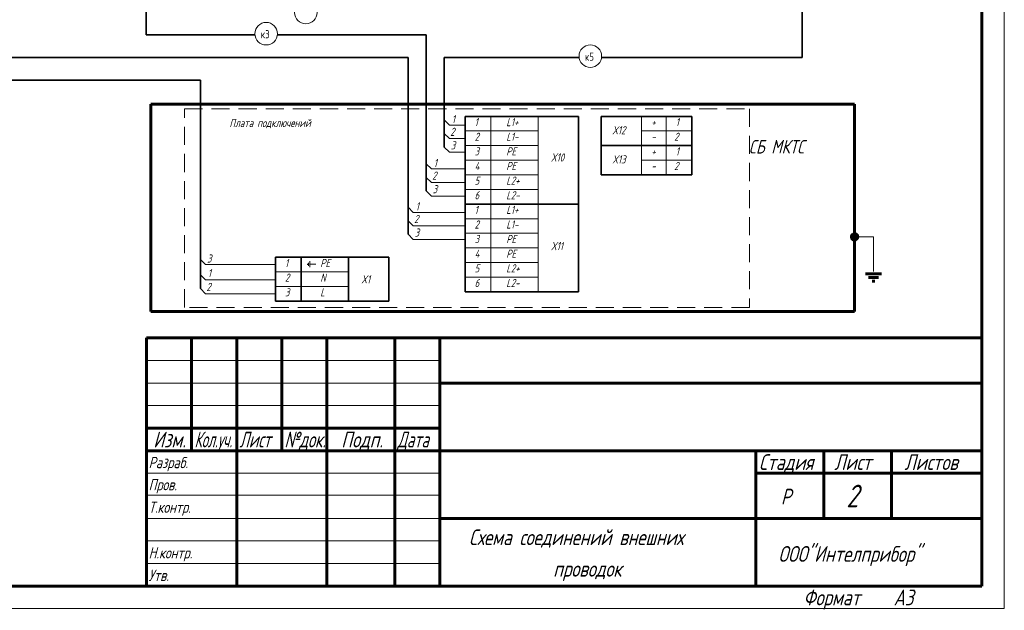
# Model space of a CAD drawing. Header units: millimetres. Extents: x 0 to 840, y 0 to 297.
# Tile 4 of 5: x 622 to 840, y 0 to 131. Entities that reach past the tile are written whole.
import ezdxf

# ---------------------------------------------------------------- set-up
doc = ezdxf.new("R2010")
doc.units = ezdxf.units.MM
for name, pattern in [('K5LT32768', [0]), ('K5LT32769', [0]), ('K5LT32770', [6, 4, -2]), ('K5LT_BASIC', [0]), ('K5LT_THIN', [0])]:
    doc.linetypes.add(name, pattern=pattern)
doc.layers.add('FOR', color=7, linetype='Continuous', true_color=0xffffff)
doc.layers.add('Системный слой', color=7, linetype='Continuous')
doc.styles.add('KTEXTSTYLE', font='gost_au.shx', dxfattribs={"width": 0.96, "height": 5})

# ---------------------------------------------------------------- blocks, each defined once
blk = doc.blocks.new('U21')
at = {"layer": 'Системный слой', "true_color": 0xffffff}
h = blk.add_hatch(color=7, dxfattribs=at)
h.paths.add_polyline_path([(807.34, 82.89), (806.34, 81.9), (806.84, 81.7), (807.34, 81.9), (807.54, 82.4)])
h.paths.add_polyline_path([(806.34, 81.9), (807.34, 82.89), (806.84, 83.1), (806.34, 82.89), (806.14, 82.4)])
at = {"layer": 'Системный слой', "color": 5, "linetype": 'K5LT_BASIC', "lineweight": 60, "true_color": 0x0000ff}
for p, q in [((806.14, 81.7), (807.54, 83.1)), ((809.27, 74.21), (812.78, 74.21)), ((809.92, 73.39), (812.13, 73.39)), ((810.71, 72.6), (811.34, 72.6))]:
    blk.add_line(p, q, dxfattribs=at)
at = {"layer": 'Системный слой', "color": 7, "linetype": 'K5LT_THIN', "lineweight": 18}
for p in [(807.54, 82.4), (811.02, 74.71)]:
    blk.add_line(p, (811.02, 82.4), dxfattribs=at)
at = {"layer": 'Системный слой', "color": 5, "linetype": 'K5LT_BASIC', "lineweight": 60, "true_color": 0x0000ff}
blk.add_circle((806.84, 82.4), 0.701, dxfattribs=at)

msp = doc.modelspace()

# ---------------------------------------------------------------- linework, layer by layer
at = {"color": 5, "linetype": 'K5LT_BASIC', "lineweight": 60, "true_color": 0x0000ff}
for p, q in [((835, 292), (835, 5)), ((650, 60), (835, 60)), ((650, 5), (650, 60)), ((660, 55), (660, 60)), ((670, 5), (670, 60)), ((680, 55), (680, 60)), ((690, 5), (690, 60)), ((705, 5), (705, 60)), ((715, 5), (715, 60)), ((660, 50), (660, 55)), ((680, 50), (680, 55)), ((660, 45), (660, 50)), ((680, 45), (680, 50)), ((715, 50), (785, 50)), ((785, 50), (835, 50)), ((660, 40), (660, 45)), ((680, 40), (680, 45)), ((650, 40), (670, 40)), ((660, 35), (660, 40)), ((670, 40), (690, 40)), ((680, 35), (680, 40)), ((690, 40), (705, 40)), ((705, 40), (715, 40)), ((650, 35), (670, 35)), ((670, 35), (690, 35)), ((690, 35), (705, 35)), ((705, 35), (715, 35)), ((715, 35), (785, 35)), ((785, 35), (835, 35)), ((785, 20), (785, 35)), ((800, 20), (800, 35)), ((815, 20), (815, 35)), ((785, 30), (800, 30)), ((800, 30), (815, 30)), ((815, 30), (835, 30)), ((715, 20), (785, 20)), ((785, 5), (785, 20)), ((785, 20), (835, 20)), ((835, 5), (440, 5))]:
    msp.add_line(p, q, dxfattribs=at)
at = {"color": 7, "linetype": 'K5LT_THIN', "lineweight": 18}
for p, q in [((650, 55), (715, 55)), ((650, 50), (715, 50)), ((650, 45), (715, 45)), ((650, 30), (715, 30)), ((650, 25.18), (715, 25.18)), ((650, 20), (715, 20)), ((650, 15), (715, 15)), ((650, 10), (715, 10)), ((840, 0), (420, 0))]:
    msp.add_line(p, q, dxfattribs=at)
at = {"layer": 'FOR', "color": 7, "linetype": 'K5LT_THIN', "lineweight": 18}
msp.add_line((840, 0), (840, 297), dxfattribs=at)
at = {"layer": 'Системный слой', "color": 7, "linetype": 'K5LT32768', "lineweight": 35}
for p, q in [((649.95, 144.86), (649.95, 127.14)), ((795.22, 144.86), (795.22, 122.14)), ((649.95, 127.14), (674.06, 127.14)), ((679.03, 127.14), (711.98, 127.14)), ((711.98, 127.14), (711.98, 92.58)), ((537.75, 122.14), (707.98, 122.14)), ((707.98, 122.14), (707.98, 82.97)), ((715.98, 122.14), (715.98, 102.3)), ((715.98, 122.14), (745.83, 122.14)), ((750.8, 122.14), (795.22, 122.14)), ((545.01, 117.14), (661.98, 117.14)), ((661.98, 117.14), (661.98, 70.94)), ((745.71, 109.1), (720.6, 109.1)), ((720.6, 70.22), (720.6, 109.1)), ((745.71, 70.22), (745.71, 109.1)), ((750.71, 109.1), (770.82, 109.1)), ((750.71, 96.14), (750.71, 109.1)), ((770.82, 96.14), (770.82, 109.1)), ((750.71, 102.62), (770.82, 102.62)), ((750.71, 96.14), (770.82, 96.14)), ((720.6, 89.66), (745.71, 89.66)), ((678.6, 68.16), (678.6, 77.88)), ((678.6, 77.88), (703.71, 77.88)), ((684.27, 77.88), (684.27, 68.16)), ((694.8, 77.88), (694.8, 68.16)), ((703.71, 68.16), (703.71, 77.88)), ((745.71, 70.22), (720.6, 70.22)), ((703.71, 68.16), (678.6, 68.16))]:
    msp.add_line(p, q, dxfattribs=at)
at = {"layer": 'Системный слой', "color": 5, "linetype": 'K5LT_BASIC', "lineweight": 60, "true_color": 0x0000ff}
for p, q in [((651.01, 111.84), (651.01, 65.88)), ((806.84, 111.84), (651.01, 111.84)), ((806.84, 65.88), (806.84, 111.84)), ((651.01, 65.88), (806.84, 65.88))]:
    msp.add_line(p, q, dxfattribs=at)
at = {"layer": 'Системный слой', "color": 5, "linetype": 'K5LT32770', "lineweight": 15, "true_color": 0x0000ff}
for p, q in [((658.44, 110.77), (783.55, 110.77)), ((658.44, 66.77), (658.44, 110.77)), ((783.55, 110.77), (783.55, 66.77)), ((783.55, 66.77), (658.44, 66.77))]:
    msp.add_line(p, q, dxfattribs=at)
at = {"layer": 'Системный слой', "color": 18, "linetype": 'K5LT32769', "lineweight": 15, "true_color": 0x010101}
for p, q in [((726.27, 109.1), (726.27, 70.22)), ((736.8, 109.1), (736.8, 99.38)), ((770.82, 109.1), (759.62, 109.1)), ((759.62, 109.1), (759.62, 102.62)), ((765.15, 109.1), (765.15, 96.14)), ((736.8, 105.86), (720.6, 105.86)), ((759.62, 105.86), (770.82, 105.86)), ((736.8, 102.62), (720.6, 102.62)), ((750.71, 102.62), (770.82, 102.62)), ((770.82, 102.62), (759.62, 102.62)), ((759.62, 102.62), (759.62, 96.14)), ((720.6, 99.38), (736.8, 99.38)), ((736.8, 99.38), (720.6, 99.38)), ((736.8, 99.38), (736.8, 89.66)), ((759.62, 99.38), (770.82, 99.38)), ((736.8, 96.14), (720.6, 96.14)), ((736.8, 92.9), (720.6, 92.9)), ((736.8, 89.66), (720.6, 89.66)), ((736.8, 89.66), (736.8, 79.94)), ((736.8, 86.42), (720.6, 86.42)), ((736.8, 83.18), (720.6, 83.18)), ((736.8, 79.94), (720.6, 79.94)), ((736.8, 79.94), (736.8, 70.22)), ((736.8, 76.7), (720.6, 76.7)), ((694.8, 74.64), (678.6, 74.64)), ((736.8, 73.46), (720.6, 73.46)), ((694.8, 71.4), (678.6, 71.4))]:
    msp.add_line(p, q, dxfattribs=at)
at = {"layer": 'Системный слой', "color": 7, "linetype": 'K5LT_THIN', "lineweight": 18}
for p, q in [((715.98, 108.3), (717.12, 107.16)), ((720.6, 107.16), (717.12, 107.16)), ((715.98, 105.3), (717.12, 104.16)), ((720.6, 104.16), (717.12, 104.16)), ((715.98, 102.3), (717.12, 101.16)), ((720.6, 101.16), (717.12, 101.16)), ((711.98, 98.58), (713.12, 97.44)), ((720.6, 97.44), (713.12, 97.44)), ((711.98, 95.58), (713.12, 94.44)), ((720.6, 94.44), (713.12, 94.44)), ((711.98, 92.58), (713.12, 91.44)), ((720.6, 91.44), (713.12, 91.44)), ((707.98, 88.97), (709.12, 87.83)), ((720.6, 87.83), (709.12, 87.83)), ((707.98, 85.97), (709.12, 84.83)), ((707.98, 82.97), (709.12, 81.83)), ((720.6, 84.83), (709.12, 84.83)), ((720.6, 81.83), (709.12, 81.83)), ((661.98, 77.4), (663.12, 76.26)), ((685.68, 76.33), (685.68, 76.44)), ((685.68, 76.33), (685.68, 76.21)), ((685.94, 76.33), (685.94, 76.66)), ((685.94, 76.33), (685.94, 76)), ((686.23, 76.33), (686.23, 76.99)), ((686.23, 76.33), (686.23, 75.67)), ((687.56, 76.33), (686.23, 76.33)), ((678.6, 76.26), (663.12, 76.26)), ((661.98, 74), (663.12, 72.86)), ((678.6, 72.86), (663.12, 72.86)), ((661.98, 70.94), (663.12, 69.79)), ((678.6, 69.79), (663.12, 69.79))]:
    msp.add_line(p, q, dxfattribs=at)
for centre in [(685.3, 132.14), (676.55, 127.42), (748.32, 122.42)]:
    msp.add_arc(centre, 2.5, 0, 360, dxfattribs=at)

# ---------------------------------------------------------------- block references
at = {"layer": 'Системный слой'}
msp.add_blockref('U21', (0, 0), dxfattribs=at)

# ---------------------------------------------------------------- texts
at = {"color": 7, "char_height": 2.5, "attachment_point": 1, "style": 'KTEXTSTYLE'}
for s, insert in [('\\H3.5;\\W0.965;\\Q15;\\Q15;\\W0.735;Кол.уч.', (660.65, 39.23)), ('\\H3.5;\\W0.965;\\Q15;\\Q15;Изм.', (651.53, 39.23)), ('\\H3.5;\\W0.965;\\Q15;\\Q15;\\W0.816;Лист', (670.6, 39.23)), ('\\H3.5;\\W0.965;\\Q15;\\Q15;\\W0.859;№док.', (680.57, 39.23)), ('\\H3.5;\\W0.965;\\Q15;\\Q15;Подп.', (693.15, 39.23)), ('\\H3.5;\\W0.965;\\Q15;\\Q15;\\W0.816;Дата', (705.6, 39.23)), ('\\H3.5;\\W0.965;\\Q15;\\Q15;\\H2.50;Разраб.', (650.5, 33.63)), ('\\H3.5;\\W0.965;\\Q15;\\Q15;Стадия', (785.66, 34.23)), ('\\H3.5;\\W0.965;\\Q15;\\Q15;Лист', (802.33, 34.23)), ('\\H3.5;\\W0.965;\\Q15;\\Q15;Листов', (817.88, 34.23)), ('\\H3.5;\\W0.965;\\Q15;\\Q15;\\H2.50;Пров.', (650.5, 28.73)), ('\\H3.5;\\W0.965;\\Q15;\\Q15;Р', (790.52, 26.58)), ('\\H3.5;\\W0.965;\\Q15;\\Q15;\\H5.00;2', (805, 27.47)), ('\\H3.5;\\W0.965;\\Q15;\\Q15;\\H2.50;Т.контр.', (650.5, 23.73)), ('\\H3.5;\\W0.965;\\Q15;\\Q15;Схема соединений внешних', (721.44, 17.58)), ('\\H3.5;\\W0.965;\\Q15;\\Q15;\\H2.50;Н.контр.', (650.5, 13.63)), ('\\H3.5;\\W0.965;\\Q15;\\Q15;ООО"Интелприбор"', (789.96, 13.88)), ('\\H3.5;\\W0.965;\\Q15;\\Q15;проводок', (740.1, 10.58)), ('\\H3.5;\\W0.965;\\Q15;\\Q15;\\H2.50;Утв.', (650.5, 8.63)), ('\\H3.5;\\W0.965;\\Q15;\\Q15;Формат', (795.5, 4.23)), ('\\H3.5;\\W0.965;\\Q15;\\Q15;A3', (815.5, 4.23))]:
    msp.add_mtext(s, dxfattribs=dict(at, insert=insert))
at = {"layer": 'Системный слой', "color": 7, "char_height": 2.5, "attachment_point": 1, "style": 'KTEXTSTYLE'}
for s, insert in [('\\H3.5;\\W0.965;\\Q15;\\Q0;\\H1.80;к3', (675.35, 128.21)), ('\\H3.5;\\W0.965;\\Q15;\\Q0;\\H1.80;к5', (747.13, 123.21)), ('\\H3.5;\\W0.965;\\Q15;\\Q15;\\H1.80;1', (717.64, 109.39)), ('\\H3.5;\\W0.965;\\Q15;\\Q15;\\H1.80;Плата подключений', (668.4, 108.54)), ('\\H3.5;\\W0.965;\\Q15;\\Q15;\\H1.80;1', (722.69, 108.72)), ('\\H3.5;\\W0.965;\\Q15;\\Q15;\\H1.80;L1+', (729.71, 108.72)), ('\\H3.5;\\W0.965;\\Q15;\\Q15;\\H1.80;X12', (753.17, 106.93)), ('\\H3.5;\\W0.965;\\Q15;\\Q15;\\H1.80;+', (761.82, 108.72)), ('\\H3.5;\\W0.965;\\Q15;\\Q15;\\H1.80;1', (767.23, 108.72)), ('\\H3.5;\\W0.965;\\Q15;\\Q15;\\H1.80;2', (717.3, 106.58)), ('\\H3.5;\\W0.965;\\Q15;\\Q15;\\H1.80;2', (722.69, 105.48)), ('\\H3.5;\\W0.965;\\Q15;\\Q15;\\H1.80;L1-', (729.71, 105.48)), ('\\H3.5;\\W0.965;\\Q15;\\Q15;\\H1.80;2', (766.89, 105.48)), ('\\H3.5;\\W0.965;\\Q15;\\Q15;\\H1.80;3', (717.42, 103.58)), ('\\H3.5;\\W0.965;\\Q15;\\Q15;\\H1.80;-', (761.82, 105.48)), ('\\H3.5;\\W0.965;\\Q15;\\Q15;\\H3.00;СБ МКТС', (783.43, 103.87)), ('\\H3.5;\\W0.965;\\Q15;\\Q15;\\H1.80;3', (722.69, 102.24)), ('\\H3.5;\\W0.965;\\Q15;\\Q15;\\H1.80;PE', (729.71, 102.24)), ('\\H3.5;\\W0.965;\\Q15;\\Q15;\\H1.80;X10', (739.59, 100.89)), ('\\H3.5;\\W0.965;\\Q15;\\Q15;\\H1.80;X13', (753.17, 100.45)), ('\\H3.5;\\W0.965;\\Q15;\\Q15;\\H1.80;+', (761.82, 102.24)), ('\\H3.5;\\W0.965;\\Q15;\\Q15;\\H1.80;1', (767.23, 102.24)), ('\\H3.5;\\W0.965;\\Q15;\\Q15;\\H1.80;1', (713.64, 99.67)), ('\\H3.5;\\W0.965;\\Q15;\\Q15;\\H1.80;4', (722.69, 99)), ('\\H3.5;\\W0.965;\\Q15;\\Q15;\\H1.80;PE', (729.71, 99)), ('\\H3.5;\\W0.965;\\Q15;\\Q15;\\H1.80;2', (766.89, 99)), ('\\H3.5;\\W0.965;\\Q15;\\Q15;\\H1.80;2', (713.3, 96.86)), ('\\H3.5;\\W0.965;\\Q15;\\Q15;\\H1.80;-', (761.82, 99)), ('\\H3.5;\\W0.965;\\Q15;\\Q15;\\H1.80;3', (713.42, 93.86)), ('\\H3.5;\\W0.965;\\Q15;\\Q15;\\H1.80;5', (722.69, 95.76)), ('\\H3.5;\\W0.965;\\Q15;\\Q15;\\H1.80;L2+', (729.71, 95.76)), ('\\H3.5;\\W0.965;\\Q15;\\Q15;\\H1.80;6', (722.69, 92.52)), ('\\H3.5;\\W0.965;\\Q15;\\Q15;\\H1.80;L2-', (729.71, 92.52)), ('\\H3.5;\\W0.965;\\Q15;\\Q15;\\H1.80;1', (709.64, 90.06)), ('\\H3.5;\\W0.965;\\Q15;\\Q15;\\H1.80;2', (709.3, 87.25)), ('\\H3.5;\\W0.965;\\Q15;\\Q15;\\H1.80;1', (722.69, 89.28)), ('\\H3.5;\\W0.965;\\Q15;\\Q15;\\H1.80;L1+', (729.71, 89.28)), ('\\H3.5;\\W0.965;\\Q15;\\Q15;\\H1.80;2', (722.69, 86.04)), ('\\H3.5;\\W0.965;\\Q15;\\Q15;\\H1.80;L1-', (729.71, 86.04)), ('\\H3.5;\\W0.965;\\Q15;\\Q15;\\H1.80;3', (709.42, 84.25)), ('\\H3.5;\\W0.965;\\Q15;\\Q15;\\H1.80;3', (722.69, 82.8)), ('\\H3.5;\\W0.965;\\Q15;\\Q15;\\H1.80;PE', (729.71, 82.8)), ('\\H3.5;\\W0.965;\\Q15;\\Q15;\\H1.80;X11', (739.59, 81.24)), ('\\H3.5;\\W0.965;\\Q15;\\Q15;\\H1.80;3', (663.44, 78.49)), ('\\H3.5;\\W0.965;\\Q15;\\Q15;\\H1.80;4', (722.69, 79.56)), ('\\H3.5;\\W0.965;\\Q15;\\Q15;\\H1.80;PE', (729.71, 79.56)), ('\\H3.5;\\W0.965;\\Q15;\\Q15;\\H1.80;1', (680.69, 77.5)), ('\\H3.5;\\W0.965;\\Q15;\\Q15;\\H1.80;PE', (688.52, 77.5)), ('\\H3.5;\\W0.965;\\Q15;\\Q15;\\H1.80;L2+', (729.71, 76.32)), ('\\H3.5;\\W0.965;\\Q15;\\Q15;\\H1.80;1', (663.62, 75.28)), ('\\H3.5;\\W0.965;\\Q15;\\Q15;\\H1.80;2', (680.69, 74.26)), ('\\H3.5;\\W0.965;\\Q15;\\Q15;\\H1.80;N', (688.52, 74.26)), ('\\H3.5;\\W0.965;\\Q15;\\Q15;\\H1.80;5', (722.69, 76.32)), ('\\H3.5;\\W0.965;\\Q15;\\Q15;\\H1.80;2', (663.3, 72.21)), ('\\H3.5;\\W0.965;\\Q15;\\Q15;\\H1.80;X1', (697.59, 73.89)), ('\\H3.5;\\W0.965;\\Q15;\\Q15;\\H1.80;6', (722.69, 73.08)), ('\\H3.5;\\W0.965;\\Q15;\\Q15;\\H1.80;L2-', (729.71, 73.08)), ('\\H3.5;\\W0.965;\\Q15;\\Q15;\\H1.80;3', (680.69, 71.02)), ('\\H3.5;\\W0.965;\\Q15;\\Q15;\\H1.80;L', (688.52, 71.02))]:
    msp.add_mtext(s, dxfattribs=dict(at, insert=insert))

doc.saveas('drawing.dxf')
